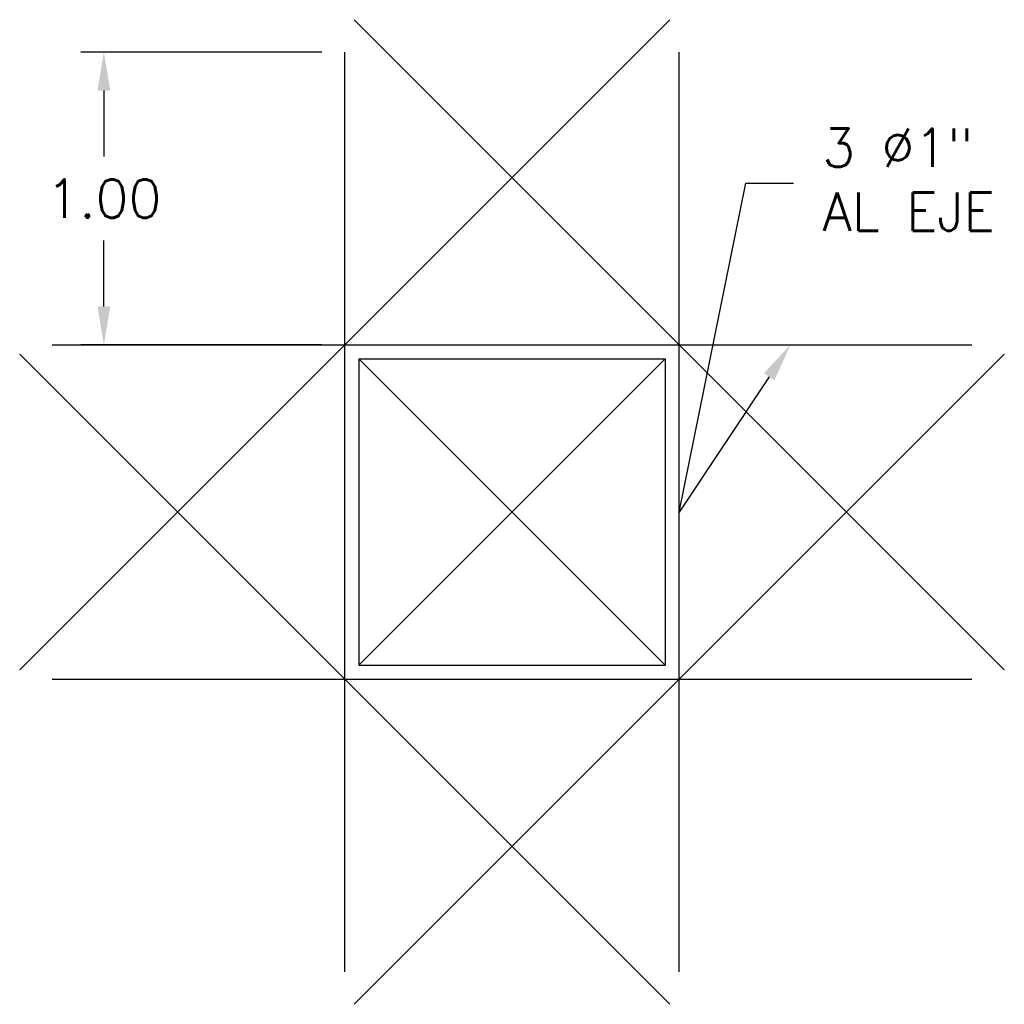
# Model space of a CAD drawing. Header units: metres. Extents: x 724738 to 725866, y 9150075 to 9151285.
# Tile 13 of 16: x 725857.56 to 725860.77, y 9150088.34 to 9150091.55. Entities that reach past the tile are written whole.
import ezdxf
from ezdxf import colors
from ezdxf.entities.mleader import LeaderData, LeaderLine
from ezdxf.math import Vec2, Vec3

# ---------------------------------------------------------------- set-up
doc = ezdxf.new("R2010")
doc.units = ezdxf.units.M
doc.layers.add('HISA_acero de refuerzo longitudinal', color=5, linetype='Continuous')
doc.layers.add('HISA_casco', color=3, linetype='Continuous')
doc.styles.add('SIMPLEX', font='simplex.shx')
doc.dimstyles.new('ATA -20', dxfattribs={"dimscale": 0.02, "dimtxt": 2.5, "dimasz": 2.5, "dimexe": 1.5, "dimexo": 1.5, "dimgap": 1.5, "dimtad": 0, "dimtih": 1, "dimtoh": 1, "dimzin": 1, "dimdsep": 46, "dimtxsty": 'SIMPLEX', "dimcen": 1.5, "dimdle": 1.5, "dimclrd": 1, "dimclre": 1, "dimclrt": 7, "dimadec": 0, "dimazin": 0, "dimtfac": 1, "dimtofl": 0, "dimtmove": 2, "dimatfit": 3, "dimfxl": 1.5, "dimtolj": 1, "dimtzin": 1, "dimarcsym": 0})

# ---------------------------------------------------------------- blocks, each defined once
blk = doc.blocks.new('*D97')
at = {"color": 1, "lineweight": -2, "transparency": 16777216}
for p, q in [((17156.31854002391, 8425.893002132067), (17155.53240565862, 8425.893002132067)), ((17155.60740565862, 8425.768002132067), (17155.60740565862, 8425.55321564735)), ((17155.60740565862, 8425.06342916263), (17155.60740565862, 8425.278215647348)), ((17156.31854002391, 8424.93842916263), (17155.53240565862, 8424.93842916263))]:
    blk.add_line(p, q, dxfattribs=at)
at = {"color": 1, "transparency": 16777216}
for points in [[(17155.58657232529, 8425.768002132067), (17155.62823899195, 8425.768002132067), (17155.60740565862, 8425.893002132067)], [(17155.58657232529, 8425.06342916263), (17155.62823899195, 8425.06342916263), (17155.60740565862, 8424.93842916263)]]:
    blk.add_solid(points, dxfattribs=at)
at = {"layer": 'Defpoints', "color": 0, "transparency": 16777216}
for p in [(17156.39354002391, 8425.893002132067), (17155.60740565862, 8424.93842916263), (17156.39354002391, 8424.93842916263)]:
    blk.add_point(p, dxfattribs=at)
at = {"color": 7, "transparency": 16777216, "insert": (17155.60740565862, 8425.415715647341), "char_height": 0.125, "attachment_point": 5, "style": 'SIMPLEX'}
blk.add_mtext('\\A1;1.00', dxfattribs=at)
blk = doc.blocks.new('A$C845f7963')
at = {"color": 1}
for p, q in [((1.106087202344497, -0.01523314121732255), (2.106087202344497, -1.015233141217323)), ((2.106087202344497, -0.01523314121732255), (1.106087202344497, -1.015233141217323))]:
    blk.add_line(p, q, dxfattribs=at)
at = {"layer": 'HISA_acero de refuerzo longitudinal'}
for points in [[(0, -1.030466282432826), (2.12132034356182, 1.090854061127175)], [(3.212174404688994, -1.030466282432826), (1.090854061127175, 1.090854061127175)], [(1.06066017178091, -2.015233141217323), (1.06066017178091, 0.9847668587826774)], [(2.151514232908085, -2.015233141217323), (2.151514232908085, 0.9847668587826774)], [(2.12132034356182, -2.121320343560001), (0, 0)], [(0.1060872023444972, 0.03019388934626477), (3.106087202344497, 0.03019388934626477)], [(1.090854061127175, -2.121320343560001), (3.212174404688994, 0)], [(0.1060872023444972, -1.060660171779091), (3.106087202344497, -1.060660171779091)]]:
    blk.add_lwpolyline(points, dxfattribs=at)
at = {"layer": 'HISA_casco'}
for p, q in [((1.106087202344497, -0.01523314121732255), (2.106087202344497, -0.01523314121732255)), ((1.106087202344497, -0.01523314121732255), (1.106087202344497, -1.015233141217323)), ((2.106087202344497, -0.01523314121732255), (2.106087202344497, -1.015233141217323)), ((1.106087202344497, -1.015233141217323), (2.106087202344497, -1.015233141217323))]:
    blk.add_line(p, q, dxfattribs=at)
at = {"color": 1}
dim = blk.add_aligned_dim(p1=(1.06066017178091, 0.9847668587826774), p2=(1.06066017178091, 0.03019388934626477), distance=-0.7861343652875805, text='1.00', dimstyle='ATA -20', override={"dimscale": 0.05}, dxfattribs=at)
dim.commit()
dim.dimension.update_dxf_attribs({"geometry": '*D97', "text_midpoint": (0.2745258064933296, 0.5074803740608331), "insert": (-17155.33287985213, -8424.90823527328)})
ml = blk.add_multileader_mtext('Standard')
ml.set_content('{\\Fromans|c0;\\C0;3 Ø1"\\PAL EJE}', color=256, style='SIMPLEX')
ml.set_leader_properties(color=1, linetype='ByLayer', lineweight=-1)
ml.build(insert=Vec2(0, 0))
ml.multileader.update_dxf_attribs({"text_left_attachment_type": 2, "text_right_attachment_type": 2, "dogleg_length": 2.5, "arrow_head_size": 0.1250000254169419})
ctx = ml.context
ctx.base_point, ctx.char_height, ctx.arrow_head_size, ctx.landing_gap_size, ctx.plane_origin = Vec3(2.524895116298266, 0.5572399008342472), 0.1250000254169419, 0.1250000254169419, 0.0937500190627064, Vec3(1.954381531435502, 0.08861308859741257)
ctx.left_attachment, ctx.right_attachment = 2, 2
notes = []
notes.append((ctx, [(0, (1, 1, 0), (2.368645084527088, 0.5572399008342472), (1, 0), 0.1562500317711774, [(1, [(2.514412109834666, 0.03019388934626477), (2.151514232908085, -0.5152332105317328)], 0, [])])]))
ctx.mtext.insert, ctx.mtext.flow_direction = Vec3(2.618645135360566, 0.7358113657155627), 5
for ctx, leaders in notes:
    for number, flags, end, landing, length, lines in leaders:
        leader = LeaderData()
        leader.index, (leader.has_last_leader_line, leader.has_dogleg_vector, leader.attachment_direction) = number, flags
        leader.last_leader_point, leader.dogleg_vector, leader.dogleg_length = Vec3(end), Vec3(landing), length
        for number, points, colour, breaks in lines:
            line = LeaderLine()
            line.index, line.vertices, line.color, line.breaks = number, Vec3.list(points), colors.encode_raw_color(colour), breaks
            leader.lines.append(line)
        ctx.leaders.append(leader)

msp = doc.modelspace()

# ---------------------------------------------------------------- block references
msp.add_blockref('A$C845f7963', (725857.5627063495, 9150090.458099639))

doc.saveas('drawing.dxf')
